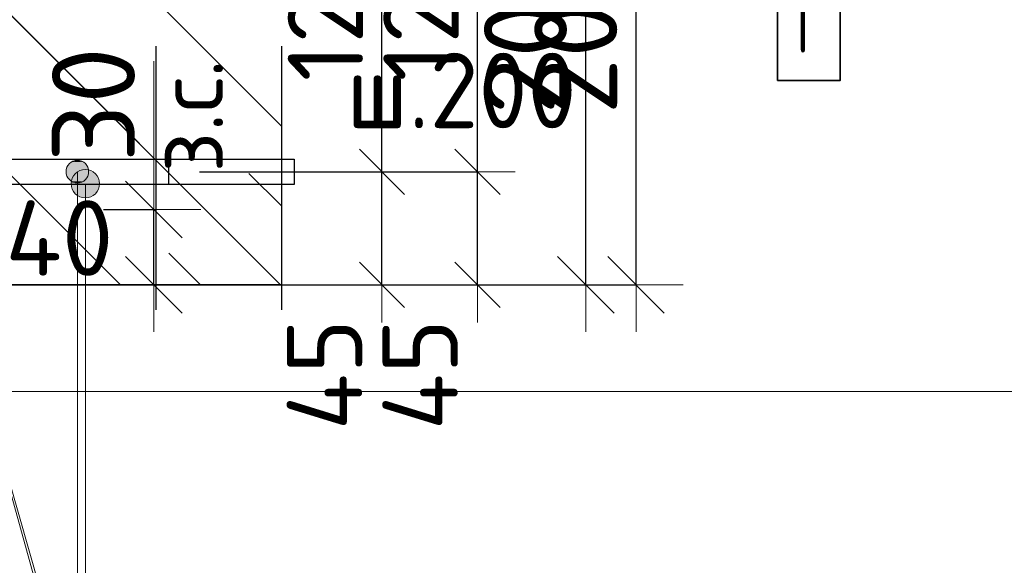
# Model space of a CAD drawing. Header units: metres. Extents: x -38 to 97, y -15 to 21.
# Tile 97 of 256: x 72.495 to 72.887, y 2.002 to 2.22. Entities that reach past the tile are written whole.
import ezdxf

# ---------------------------------------------------------------- set-up
doc = ezdxf.new("R2010")
doc.units = ezdxf.units.M
doc.header["$PDMODE"] = 65
doc.linetypes.add('______4', pattern=[0.135, 0.105, -0.03])
for name, color, linetype, lineweight in [('XR$3$Арм. стержнями нижней зоны', 180, 'Continuous', 35), ('XR$3$Размерная линия (1)', 7, 'Continuous', 13), ('XR$4$Арм. стержнями нижней зоны', 180, 'Continuous', 35), ('XR$4$Арм.стержн. Арматура края', 96, 'Continuous', 35), ('XR$4$ВК__отв в полу 1-2 эт', 220, 'Continuous', 25), ('XR$4$Размерная линия (1)', 7, 'Continuous', 13), ('XR$4$Размерная линия_ общее', 7, 'Continuous', 13), ('XR$5$Арм. стержнями нижней зоны', 180, 'Continuous', 35), ('XR$5$Арм.стержн. Арматура края', 96, 'Continuous', 35), ('XR$5$ВК__отв в полу 1-2 эт', 220, 'Continuous', 25), ('XR$5$Размерная линия (1)', 7, 'Continuous', 13), ('XR$5$Размерная линия_ общее', 7, 'Continuous', 13), ('XR$6$Текст_ примечание', 7, 'Continuous', 13)]:
    doc.layers.add(name, color=color, linetype=linetype, lineweight=lineweight)
doc.styles.add('ISOCPEUR', font='txt')
doc.dimstyles.new('DIMSTYLE_11', dxfattribs={"dimtxt": 0.033, "dimasz": 0.0375, "dimexe": 0, "dimexo": 0, "dimgap": 0.0165, "dimtad": 2, "dimdec": 0, "dimlfac": 1000, "dimrnd": 1, "dimzin": 12, "dimdsep": 46, "dimtxsty": 'ISOCPEUR', "dimblk1": 'ALL_ML_STRICH', "dimblk2": 'ALL_ML_STRICH', "dimsah": 1, "dimcen": 0, "dimclrd": 7, "dimclre": 256, "dimclrt": 7, "dimadec": 0, "dimazin": 0, "dimtfac": 1, "dimtdec": 0, "dimtix": 1, "dimtmove": 2, "dimatfit": 3, "dimfxl": 0, "dimtvp": 1.2, "dimtzin": 0, "dimlwd": 0, "dimlwe": -3, "dimarcsym": 0})
doc.dimstyles.new('DIMSTYLE_12', dxfattribs={"dimtxt": 0.03, "dimasz": 0.03, "dimexe": 0, "dimexo": 0, "dimgap": 0.015, "dimtad": 2, "dimdec": 0, "dimlfac": 1000, "dimrnd": 1, "dimzin": 12, "dimdsep": 46, "dimtxsty": 'ISOCPEUR', "dimblk1": 'ALL_ML_STRICH', "dimblk2": 'ALL_ML_STRICH', "dimsah": 1, "dimcen": 0, "dimclrd": 7, "dimclre": 256, "dimclrt": 7, "dimadec": 0, "dimazin": 0, "dimtfac": 1, "dimtdec": 0, "dimtix": 1, "dimtmove": 2, "dimatfit": 3, "dimfxl": 0, "dimtzin": 0, "dimlwd": 0, "dimlwe": -3, "dimarcsym": 0})
doc.dimstyles.new('DIMSTYLE_14', dxfattribs={"dimtxt": 0.03, "dimasz": 0.03, "dimexe": 0, "dimexo": 0, "dimgap": 0.015, "dimtad": 2, "dimdec": 0, "dimlfac": 1000, "dimrnd": 1, "dimzin": 12, "dimdsep": 46, "dimtxsty": 'ISOCPEUR', "dimblk1": 'ALL_ML_STRICH', "dimblk2": 'ALL_ML_STRICH', "dimsah": 1, "dimcen": 0, "dimclrd": 7, "dimclre": 256, "dimclrt": 7, "dimadec": 0, "dimazin": 0, "dimtfac": 1, "dimtdec": 0, "dimtix": 1, "dimtmove": 2, "dimatfit": 3, "dimfxl": 0, "dimtvp": 1.2, "dimtzin": 0, "dimlwd": 0, "dimlwe": -3, "dimarcsym": 0})
doc.dimstyles.new('DIMSTYLE_23', dxfattribs={"dimtxt": 0.03, "dimasz": 0.03, "dimexe": 0, "dimexo": 0, "dimgap": 0.015, "dimtad": 2, "dimdec": 0, "dimlfac": 1000, "dimrnd": 5, "dimzin": 12, "dimdsep": 46, "dimtxsty": 'ISOCPEUR', "dimblk1": 'ALL_ML_STRICH', "dimblk2": 'ALL_ML_STRICH', "dimsah": 1, "dimcen": 0, "dimclrd": 7, "dimclre": 256, "dimclrt": 7, "dimadec": 0, "dimazin": 0, "dimtfac": 1, "dimtdec": 0, "dimtix": 1, "dimtmove": 2, "dimatfit": 3, "dimfxl": 0, "dimtvp": 1.2, "dimtzin": 0, "dimlwd": 0, "dimlwe": -3, "dimarcsym": 0})
doc.dimstyles.new('DIMSTYLE_8', dxfattribs={"dimtxt": 0.033, "dimasz": 0.0375, "dimexe": 0, "dimexo": 0, "dimgap": 0.0165, "dimtad": 2, "dimdec": 0, "dimlfac": 1000, "dimrnd": 1, "dimzin": 12, "dimdsep": 46, "dimtxsty": 'ISOCPEUR', "dimblk1": 'ALL_ML_STRICH', "dimblk2": 'ALL_ML_STRICH', "dimsah": 1, "dimcen": 0, "dimclrd": 7, "dimclre": 256, "dimclrt": 7, "dimadec": 0, "dimazin": 0, "dimtfac": 1, "dimtdec": 0, "dimtix": 1, "dimtmove": 2, "dimatfit": 3, "dimfxl": 0, "dimtzin": 0, "dimlwd": 0, "dimlwe": -3, "dimarcsym": 0})
pattern_1 = [(135, (0, 0), (-0.031819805, -0.031819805), [0.4, -0.05, 0, -0.05]), (135, (-0.01591, -0.01591), (-0.031819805, -0.031819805), [0.8, -0.1, 0.1, -0.1])]

# ---------------------------------------------------------------- blocks, each defined once
blk = doc.blocks.new('ALL_ML_STRICH')
at = {"color": 0, "linetype": 'ByBlock', "lineweight": -2}
for p, q in [((0, -0.5), (0, 0.5)), ((-0.3, -0.3), (0.3, 0.3)), ((-1, 0), (0.5, 0))]:
    blk.add_line(p, q, dxfattribs=at)
blk = doc.blocks.new('*D241')
at = {"layer": 'DEFPOINTS', "color": 7, "linetype": 'Continuous', "lineweight": 13, "transparency": 33554687}
for p in [(72.43211, 2.22403), (72.47211, 2.18403), (72.43211, 2.11005)]:
    blk.add_point(p, dxfattribs=at)
at = {"layer": 'XR$3$Размерная линия (1)', "color": 9, "linetype": 'Continuous', "lineweight": -2, "true_color": 0xc7c7c7, "transparency": 33554687}
for p, q in [((72.43211, 2.20403), (72.43211, 2.11005)), ((72.47211, 2.16403), (72.47211, 2.11005))]:
    blk.add_line(p, q, dxfattribs=at)
at = {"layer": 'XR$3$Размерная линия (1)', "color": 7, "linetype": 'Continuous', "lineweight": -2, "transparency": 33554687}
blk.add_line((72.43211, 2.11005), (72.47211, 2.11005), dxfattribs=at)
at = {"layer": 'XR$3$Размерная линия (1)', "color": 7, "linetype": 'Continuous', "lineweight": 13, "transparency": 33554687, "xscale": 0.03, "yscale": 0.03, "zscale": 0.03, "rotation": 180}
blk.add_blockref('ALL_ML_STRICH', (72.43211, 2.11005), dxfattribs=at)
at = {"layer": 'XR$3$Размерная линия (1)', "color": 7, "linetype": 'Continuous', "lineweight": 13, "transparency": 33554687, "xscale": 0.03, "yscale": 0.03, "zscale": 0.03}
blk.add_blockref('ALL_ML_STRICH', (72.47211, 2.11005), dxfattribs=at)
at = {"layer": 'XR$3$Размерная линия (1)', "color": 7, "linetype": 'Continuous', "lineweight": 13, "transparency": 33554687, "insert": (72.51092, 2.13273), "char_height": 0.03, "width": 0.06, "attachment_point": 5, "style": 'ISOCPEUR'}
blk.add_mtext('\\A1;{40}', dxfattribs=at)
blk = doc.blocks.new('*D539')
at = {"layer": 'DEFPOINTS', "color": 7, "linetype": 'Continuous', "lineweight": 13, "transparency": 33554687}
for p in [(72.54881, 2.31411), (72.54881, 2.11411), (72.72036, 2.11411)]:
    blk.add_point(p, dxfattribs=at)
at = {"layer": 'XR$4$Размерная линия_ общее', "color": 253, "linetype": 'Continuous', "lineweight": -2, "true_color": 0xa0a0a0, "transparency": 33554687}
for p, q in [((72.56881, 2.31411), (72.72036, 2.31411)), ((72.56881, 2.11411), (72.72036, 2.11411))]:
    blk.add_line(p, q, dxfattribs=at)
at = {"layer": 'XR$4$Размерная линия_ общее', "color": 7, "linetype": 'Continuous', "lineweight": -2, "transparency": 33554687}
blk.add_line((72.72036, 2.11411), (72.72036, 2.31411), dxfattribs=at)
at = {"layer": 'XR$4$Размерная линия_ общее', "color": 7, "linetype": 'Continuous', "lineweight": 13, "transparency": 33554687, "xscale": 0.0375, "yscale": 0.0375, "zscale": 0.0375}
for p, rotation in [((72.72036, 2.31411), 90), ((72.72036, 2.11411), 270)]:
    blk.add_blockref('ALL_ML_STRICH', p, dxfattribs=dict(at, rotation=rotation))
at = {"layer": 'XR$4$Размерная линия_ общее', "color": 7, "linetype": 'Continuous', "lineweight": 13, "transparency": 33554687, "insert": (72.69636, 2.21576), "char_height": 0.033, "width": 0.099, "attachment_point": 5, "rotation": 90, "style": 'ISOCPEUR'}
blk.add_mtext('\\A1;{200}', dxfattribs=at)
blk = doc.blocks.new('*D540')
at = {"layer": 'DEFPOINTS', "color": 7, "linetype": 'Continuous', "lineweight": 13, "transparency": 33554687}
for p in [(72.54662, 2.15911), (72.55947, 2.11411), (72.63928, 2.11411)]:
    blk.add_point(p, dxfattribs=at)
at = {"layer": 'XR$4$Размерная линия (1)', "color": 9, "linetype": 'Continuous', "lineweight": -2, "true_color": 0xc7c7c7, "transparency": 33554687}
for p, q in [((72.56662, 2.15911), (72.63928, 2.15911)), ((72.57947, 2.11411), (72.63928, 2.11411))]:
    blk.add_line(p, q, dxfattribs=at)
at = {"layer": 'XR$4$Размерная линия (1)', "color": 7, "linetype": 'Continuous', "lineweight": -2, "transparency": 33554687}
blk.add_line((72.63928, 2.11411), (72.63928, 2.15911), dxfattribs=at)
at = {"layer": 'XR$4$Размерная линия (1)', "color": 7, "linetype": 'Continuous', "lineweight": 13, "transparency": 33554687, "xscale": 0.03, "yscale": 0.03, "zscale": 0.03}
for p, rotation in [((72.63928, 2.15911), 90), ((72.63928, 2.11411), 270)]:
    blk.add_blockref('ALL_ML_STRICH', p, dxfattribs=dict(at, rotation=rotation))
at = {"layer": 'XR$4$Размерная линия (1)', "color": 7, "linetype": 'Continuous', "lineweight": 13, "transparency": 33554687, "insert": (72.61642, 2.07837), "char_height": 0.03, "width": 0.06, "attachment_point": 5, "rotation": 90, "style": 'ISOCPEUR'}
blk.add_mtext('\\A1;{45}', dxfattribs=at)
blk = doc.blocks.new('*D541')
at = {"layer": 'DEFPOINTS', "color": 7, "linetype": 'Continuous', "lineweight": 13, "transparency": 33554687}
for p in [(72.55365, 2.28311), (72.54662, 2.15911), (72.63928, 2.15911)]:
    blk.add_point(p, dxfattribs=at)
at = {"layer": 'XR$4$Размерная линия (1)', "color": 9, "linetype": 'Continuous', "lineweight": -2, "true_color": 0xc7c7c7, "transparency": 33554687}
for p, q in [((72.57365, 2.28311), (72.63928, 2.28311)), ((72.56662, 2.15911), (72.63928, 2.15911))]:
    blk.add_line(p, q, dxfattribs=at)
at = {"layer": 'XR$4$Размерная линия (1)', "color": 7, "linetype": 'Continuous', "lineweight": -2, "transparency": 33554687}
blk.add_line((72.63928, 2.15911), (72.63928, 2.28311), dxfattribs=at)
at = {"layer": 'XR$4$Размерная линия (1)', "color": 7, "linetype": 'Continuous', "lineweight": 13, "transparency": 33554687, "xscale": 0.03, "yscale": 0.03, "zscale": 0.03}
for p, rotation in [((72.63928, 2.28311), 90), ((72.63928, 2.15911), 270)]:
    blk.add_blockref('ALL_ML_STRICH', p, dxfattribs=dict(at, rotation=rotation))
at = {"layer": 'XR$4$Размерная линия (1)', "color": 7, "linetype": 'Continuous', "lineweight": 13, "transparency": 33554687, "insert": (72.61678, 2.22411), "char_height": 0.03, "width": 0.09, "attachment_point": 5, "rotation": 90, "style": 'ISOCPEUR'}
blk.add_mtext('\\A1;{124}', dxfattribs=at)
blk = doc.blocks.new('*D640')
at = {"layer": 'DEFPOINTS', "color": 7, "linetype": 'Continuous', "lineweight": 13, "transparency": 33554687}
for p in [(72.56881, 2.31411), (72.56881, 2.11411), (72.74036, 2.11411)]:
    blk.add_point(p, dxfattribs=at)
at = {"layer": 'XR$5$Размерная линия_ общее', "color": 253, "linetype": 'Continuous', "lineweight": -2, "true_color": 0xa0a0a0, "transparency": 33554687}
for p, q in [((72.58881, 2.31411), (72.74036, 2.31411)), ((72.58881, 2.11411), (72.74036, 2.11411))]:
    blk.add_line(p, q, dxfattribs=at)
at = {"layer": 'XR$5$Размерная линия_ общее', "color": 7, "linetype": 'Continuous', "lineweight": -2, "transparency": 33554687}
blk.add_line((72.74036, 2.11411), (72.74036, 2.31411), dxfattribs=at)
at = {"layer": 'XR$5$Размерная линия_ общее', "color": 7, "linetype": 'Continuous', "lineweight": 13, "transparency": 33554687, "xscale": 0.0375, "yscale": 0.0375, "zscale": 0.0375}
for p, rotation in [((72.74036, 2.31411), 90), ((72.74036, 2.11411), 270)]:
    blk.add_blockref('ALL_ML_STRICH', p, dxfattribs=dict(at, rotation=rotation))
at = {"layer": 'XR$5$Размерная линия_ общее', "color": 7, "linetype": 'Continuous', "lineweight": 13, "transparency": 33554687, "insert": (72.71636, 2.21576), "char_height": 0.033, "width": 0.099, "attachment_point": 5, "rotation": 90, "style": 'ISOCPEUR'}
blk.add_mtext('\\A1;{200}', dxfattribs=at)
blk = doc.blocks.new('*D851')
at = {"layer": 'DEFPOINTS', "color": 7, "linetype": 'Continuous', "lineweight": 13, "transparency": 33554687}
for p in [(72.58464, 2.15911), (72.59749, 2.11411), (72.67731, 2.11411)]:
    blk.add_point(p, dxfattribs=at)
at = {"layer": 'XR$5$Размерная линия (1)', "color": 9, "linetype": 'Continuous', "lineweight": -2, "true_color": 0xc7c7c7, "transparency": 33554687}
for p, q in [((72.60464, 2.15911), (72.67731, 2.15911)), ((72.61749, 2.11411), (72.67731, 2.11411))]:
    blk.add_line(p, q, dxfattribs=at)
at = {"layer": 'XR$5$Размерная линия (1)', "color": 7, "linetype": 'Continuous', "lineweight": -2, "transparency": 33554687}
blk.add_line((72.67731, 2.11411), (72.67731, 2.15911), dxfattribs=at)
at = {"layer": 'XR$5$Размерная линия (1)', "color": 7, "linetype": 'Continuous', "lineweight": 13, "transparency": 33554687, "xscale": 0.03, "yscale": 0.03, "zscale": 0.03}
for p, rotation in [((72.67731, 2.15911), 90), ((72.67731, 2.11411), 270)]:
    blk.add_blockref('ALL_ML_STRICH', p, dxfattribs=dict(at, rotation=rotation))
at = {"layer": 'XR$5$Размерная линия (1)', "color": 7, "linetype": 'Continuous', "lineweight": 13, "transparency": 33554687, "insert": (72.65445, 2.07837), "char_height": 0.03, "width": 0.06, "attachment_point": 5, "rotation": 90, "style": 'ISOCPEUR'}
blk.add_mtext('\\A1;{45}', dxfattribs=at)
blk = doc.blocks.new('*D852')
at = {"layer": 'DEFPOINTS', "color": 7, "linetype": 'Continuous', "lineweight": 13, "transparency": 33554687}
for p in [(72.59167, 2.28311), (72.58464, 2.15911), (72.67731, 2.15911)]:
    blk.add_point(p, dxfattribs=at)
at = {"layer": 'XR$5$Размерная линия (1)', "color": 9, "linetype": 'Continuous', "lineweight": -2, "true_color": 0xc7c7c7, "transparency": 33554687}
for p, q in [((72.61167, 2.28311), (72.67731, 2.28311)), ((72.60464, 2.15911), (72.67731, 2.15911))]:
    blk.add_line(p, q, dxfattribs=at)
at = {"layer": 'XR$5$Размерная линия (1)', "color": 7, "linetype": 'Continuous', "lineweight": -2, "transparency": 33554687}
blk.add_line((72.67731, 2.15911), (72.67731, 2.28311), dxfattribs=at)
at = {"layer": 'XR$5$Размерная линия (1)', "color": 7, "linetype": 'Continuous', "lineweight": 13, "transparency": 33554687, "xscale": 0.03, "yscale": 0.03, "zscale": 0.03}
for p, rotation in [((72.67731, 2.28311), 90), ((72.67731, 2.15911), 270)]:
    blk.add_blockref('ALL_ML_STRICH', p, dxfattribs=dict(at, rotation=rotation))
at = {"layer": 'XR$5$Размерная линия (1)', "color": 7, "linetype": 'Continuous', "lineweight": 13, "transparency": 33554687, "insert": (72.65481, 2.22411), "char_height": 0.03, "width": 0.09, "attachment_point": 5, "rotation": 90, "style": 'ISOCPEUR'}
blk.add_mtext('\\A1;{124}', dxfattribs=at)
blk = doc.blocks.new('*D863')
at = {"layer": 'DEFPOINTS', "color": 7, "linetype": 'Continuous', "lineweight": 13, "transparency": 33554687}
for p in [(72.50849, 2.14411), (72.50849, 2.11411), (72.54847, 2.11411)]:
    blk.add_point(p, dxfattribs=at)
at = {"layer": 'XR$5$Размерная линия_ общее', "color": 253, "linetype": 'Continuous', "lineweight": -2, "true_color": 0xa0a0a0, "transparency": 33554687}
for p, q in [((72.52849, 2.14411), (72.54847, 2.14411)), ((72.52849, 2.11411), (72.54847, 2.11411))]:
    blk.add_line(p, q, dxfattribs=at)
at = {"layer": 'XR$5$Размерная линия_ общее', "color": 7, "linetype": 'Continuous', "lineweight": -2, "transparency": 33554687}
blk.add_line((72.54847, 2.11411), (72.54847, 2.14411), dxfattribs=at)
at = {"layer": 'XR$5$Размерная линия_ общее', "color": 7, "linetype": 'Continuous', "lineweight": 13, "transparency": 33554687, "xscale": 0.0375, "yscale": 0.0375, "zscale": 0.0375}
for p, rotation in [((72.54847, 2.14411), 90), ((72.54847, 2.11411), 270)]:
    blk.add_blockref('ALL_ML_STRICH', p, dxfattribs=dict(at, rotation=rotation))
at = {"layer": 'XR$5$Размерная линия_ общее', "color": 7, "linetype": 'Continuous', "lineweight": 13, "transparency": 33554687, "insert": (72.54902, 2.15877), "char_height": 0.027, "width": 0.00135, "attachment_point": 1, "rotation": 90, "line_spacing_factor": 0.60241, "style": 'ISOCPEUR'}
blk.add_mtext('з.с.', dxfattribs=at)
at = {"layer": 'XR$5$Размерная линия_ общее', "color": 7, "linetype": 'Continuous', "lineweight": 13, "transparency": 33554687, "insert": (72.52447, 2.18584), "char_height": 0.033, "width": 0.066, "attachment_point": 5, "rotation": 90, "style": 'ISOCPEUR'}
blk.add_mtext('\\A1;{30}', dxfattribs=at)

msp = doc.modelspace()

# ---------------------------------------------------------------- hatches: boundary and pattern name
at = {"linetype": 'Continuous', "lineweight": 13, "transparency": 33554687}
h = msp.add_hatch(dxfattribs=at)
h.set_pattern_fill('__________540', scale=0.015, style=0, pattern_type=2)
h.set_pattern_definition(pattern_1)
h.paths.add_polyline_path([(72.11868, 2.31411), (72.11868, 2.11411), (72.54928, 2.11411), (72.54928, 2.31411)], flags=0)
h = msp.add_hatch(dxfattribs=at)
h.set_pattern_fill('__________540', scale=0.015, style=0, pattern_type=2)
h.set_pattern_definition(pattern_1)
h.paths.add_polyline_path([(72.11868, 2.31411), (72.11868, 2.11411), (72.59928, 2.11411), (72.59928, 2.31411)], flags=0)
at = {"layer": 'XR$4$Арм. стержнями нижней зоны', "linetype": 'Continuous', "lineweight": 13, "transparency": 33554687}
for points in [[(72.5164, 2.15718), (72.52608, 2.15718), (72.52405, 2.1592)], [(72.5164, 2.15718), (72.52405, 2.1592), (72.51843, 2.1592)], [(72.51843, 2.1592), (72.52405, 2.1592), (72.52124, 2.15999)], [(72.51562, 2.15437), (72.52687, 2.15437), (72.52608, 2.15718)], [(72.51562, 2.15437), (72.52608, 2.15718), (72.5164, 2.15718)], [(72.5164, 2.15155), (72.52687, 2.15437), (72.51562, 2.15437)], [(72.5164, 2.15155), (72.52608, 2.15155), (72.52687, 2.15437)], [(72.51843, 2.14953), (72.52608, 2.15155), (72.5164, 2.15155)], [(72.51843, 2.14953), (72.52405, 2.14953), (72.52608, 2.15155)], [(72.52405, 2.14953), (72.51843, 2.14953), (72.52124, 2.14874)]]:
    msp.add_hatch(color=7, dxfattribs=at).paths.add_polyline_path(points)
at = {"layer": 'XR$5$Арм. стержнями нижней зоны', "linetype": 'Continuous', "lineweight": 13, "transparency": 33554687}
for points in [[(72.51419, 2.16141), (72.52193, 2.16141), (72.52031, 2.16303)], [(72.51419, 2.16141), (72.52031, 2.16303), (72.51581, 2.16303)], [(72.51581, 2.16303), (72.52031, 2.16303), (72.51806, 2.16366)], [(72.51356, 2.15916), (72.52256, 2.15916), (72.52193, 2.16141)], [(72.51356, 2.15916), (72.52193, 2.16141), (72.51419, 2.16141)], [(72.51419, 2.15691), (72.52256, 2.15916), (72.51356, 2.15916)], [(72.51419, 2.15691), (72.52193, 2.15691), (72.52256, 2.15916)], [(72.51581, 2.15529), (72.52193, 2.15691), (72.51419, 2.15691)], [(72.51581, 2.15529), (72.52031, 2.15529), (72.52193, 2.15691)], [(72.52031, 2.15529), (72.51581, 2.15529), (72.51806, 2.15466)]]:
    msp.add_hatch(color=7, dxfattribs=at).paths.add_polyline_path(points)

# ---------------------------------------------------------------- linework, layer by layer
at = {"color": 7, "linetype": '______4', "lineweight": 25, "transparency": 33554687}
for p, q in [((72.54928, 2.41411), (72.54928, 2.01411)), ((72.59928, 2.41411), (72.59928, 2.01411))]:
    msp.add_line(p, q, dxfattribs=at)
at = {"color": 7, "linetype": 'Continuous', "lineweight": 13, "transparency": 33554687}
msp.add_line((72.54847, 2.14411), (72.54847, 2.20311), dxfattribs=at)
at = {"color": 7, "linetype": 'Continuous', "lineweight": 35, "transparency": 33554687}
for q in [(72.54928, 2.11411), (72.59928, 2.11411)]:
    msp.add_line((72.41868, 2.11411), q, dxfattribs=at)
at = {"layer": 'XR$3$Арм. стержнями нижней зоны', "color": 7, "linetype": 'Continuous', "lineweight": 35, "transparency": 33554687}
msp.add_lwpolyline([(72.79662, 2.19546), (72.82162, 2.19546), (72.82162, 2.24546), (72.79662, 2.24546), (72.79662, 2.19546)], dxfattribs=at)
at = {"layer": 'XR$4$Арм. стержнями нижней зоны', "color": 7, "linetype": 'Continuous', "lineweight": 13, "transparency": 33554687}
for p, q in [((72.52124, 2.15999), (72.52124, 2.15999)), ((72.51562, 2.15437), (72.51562, 2.15437)), ((72.52124, 1.92985), (72.52124, 2.15437)), ((72.52687, 2.15437), (72.52687, 2.15437)), ((72.52124, 2.14874), (72.52124, 2.14874))]:
    msp.add_line(p, q, dxfattribs=at)
at = {"layer": 'XR$4$Арм. стержнями нижней зоны', "color": 4, "linetype": 'Continuous', "lineweight": 25, "transparency": 33554687}
msp.add_lwpolyline([(72.1387, 2.16411), (72.55428, 2.16411), (72.55428, 2.15411), (72.1387, 2.15411), (72.1387, 2.16411)], dxfattribs=at)
msp.add_lwpolyline([(72.1387, 2.16411), (72.55428, 2.16411), (72.55428, 2.15411), (72.1387, 2.15411), (72.1387, 2.16411)], dxfattribs=at)
at = {"layer": 'XR$4$Арм. стержнями нижней зоны', "color": 7, "linetype": 'Continuous', "lineweight": 13, "transparency": 33554687}
msp.add_circle((72.52124, 2.15437), 0.00563, dxfattribs=at)
at = {"layer": 'XR$4$Арм.стержн. Арматура края', "color": 4, "linetype": 'Continuous', "lineweight": 25, "transparency": 33554687}
for points in [[(72.1679, 2.16411), (72.55428, 2.16411), (72.55428, 2.15411)], [(72.1679, 2.16411), (72.55428, 2.16411), (72.55428, 2.15411)], [(72.55428, 2.15411), (72.16721, 2.15411)], [(72.55428, 2.15411), (72.16721, 2.15411)]]:
    msp.add_lwpolyline(points, dxfattribs=at)
at = {"layer": 'XR$4$ВК__отв в полу 1-2 эт', "color": 7, "linetype": 'Continuous', "lineweight": 13, "transparency": 33554687}
msp.add_line((72.45868, 2.14911), (72.52124, 1.92985), dxfattribs=at)
at = {"layer": 'XR$5$Арм. стержнями нижней зоны', "color": 7, "linetype": 'Continuous', "lineweight": 13, "transparency": 33554687}
for p, q in [((72.51806, 2.16366), (72.51806, 2.16366)), ((72.51356, 2.15916), (72.51356, 2.15916)), ((72.51806, 1.936), (72.51806, 2.15916)), ((72.52256, 2.15916), (72.52256, 2.15916)), ((72.51806, 2.15466), (72.51806, 2.15466))]:
    msp.add_line(p, q, dxfattribs=at)
at = {"layer": 'XR$5$Арм. стержнями нижней зоны', "color": 4, "linetype": 'Continuous', "lineweight": 25, "transparency": 33554687}
msp.add_lwpolyline([(72.13866, 2.16411), (72.60428, 2.16411), (72.60428, 2.15411), (72.13866, 2.15411), (72.13866, 2.16411)], dxfattribs=at)
at = {"layer": 'XR$5$Арм. стержнями нижней зоны', "color": 7, "linetype": 'Continuous', "lineweight": 13, "transparency": 33554687}
msp.add_circle((72.51806, 2.15916), 0.0045, dxfattribs=at)
at = {"layer": 'XR$5$Арм.стержн. Арматура края', "color": 4, "linetype": 'Continuous', "lineweight": 25, "transparency": 33554687}
for points in [[(72.1679, 2.16411), (72.60428, 2.16411), (72.60428, 2.15411)], [(72.1679, 2.16411), (72.60428, 2.16411), (72.60428, 2.15411)], [(72.60428, 2.15411), (72.16721, 2.15411)], [(72.60428, 2.15411), (72.16721, 2.15411)]]:
    msp.add_lwpolyline(points, dxfattribs=at)
at = {"layer": 'XR$5$ВК__отв в полу 1-2 эт', "color": 7, "linetype": 'Continuous', "lineweight": 13, "transparency": 33554687}
msp.add_line((72.45868, 2.14911), (72.51806, 1.936), dxfattribs=at)
at = {"layer": 'XR$6$Текст_ примечание', "color": 7, "linetype": 'Continuous', "lineweight": 13, "transparency": 33554687}
msp.add_line((86.41979, 2.07171), (67.91979, 2.07171), dxfattribs=at)

# ---------------------------------------------------------------- texts
at = {"layer": 'XR$3$Арм. стержнями нижней зоны', "color": 7, "linetype": 'Continuous', "lineweight": 25, "transparency": 33554687, "char_height": 0.03, "attachment_point": 7, "style": 'ISOCPEUR'}
for s, insert, width in [('\\W0.56;1', (72.80162, 2.20646), 0.0233333), ('\\W0.95;ш.200 ', (72.62512, 2.17646), 0.1311996)]:
    msp.add_mtext(s, dxfattribs=dict(at, insert=insert, width=width))

# ---------------------------------------------------------------- dimensions: what is measured, and where the dimension line sits
at = {"layer": 'XR$3$Размерная линия (1)', "color": 7, "linetype": 'Continuous', "lineweight": 13, "transparency": 33554687}
dim = msp.add_linear_dim(base=(72.47211, 2.11005), p1=(72.43211, 2.20403), p2=(72.47211, 2.16403), dimstyle='DIMSTYLE_23', override={"dimpost": '<>', "dimclrd": 7, "dimclre": 9, "dimclrt": 7, "dimlwd": 0, "dimlwe": 65533}, dxfattribs=at)
dim.commit()
dim.dimension.update_dxf_attribs({"geometry": '*D241', "text_midpoint": (72.51092, 2.13273), "dimtype": 160})
at = {"layer": 'XR$4$Размерная линия (1)', "color": 7, "linetype": 'Continuous', "lineweight": 13, "transparency": 33554687}
for base, p1, p2, dimstyle, picture, middle in [((72.63928, 2.28311), (72.56662, 2.15911), (72.57365, 2.28311), 'DIMSTYLE_12', '*D541', (72.61678, 2.22411)), ((72.63928, 2.15911), (72.57947, 2.11411), (72.56662, 2.15911), 'DIMSTYLE_14', '*D540', (72.61642, 2.07837))]:
    dim = msp.add_linear_dim(base=base, p1=p1, p2=p2, angle=90, dimstyle=dimstyle, override={"dimpost": '<>', "dimclrd": 7, "dimclre": 9, "dimclrt": 7, "dimlwd": 0, "dimlwe": 65533}, dxfattribs=at)
    dim.commit()
    dim.dimension.update_dxf_attribs({"geometry": picture, "text_midpoint": middle, "dimtype": 160})
at = {"layer": 'XR$4$Размерная линия_ общее', "color": 7, "linetype": 'Continuous', "lineweight": 13, "transparency": 33554687}
dim = msp.add_linear_dim(base=(72.72036, 2.31411), p1=(72.56881, 2.11411), p2=(72.56881, 2.31411), angle=90, dimstyle='DIMSTYLE_8', override={"dimpost": '<>', "dimclrd": 7, "dimclre": 253, "dimclrt": 7, "dimlwd": 0, "dimlwe": 65533}, dxfattribs=at)
dim.commit()
dim.dimension.update_dxf_attribs({"geometry": '*D539', "text_midpoint": (72.69636, 2.21576), "dimtype": 160})
at = {"layer": 'XR$5$Размерная линия (1)', "color": 7, "linetype": 'Continuous', "lineweight": 13, "transparency": 33554687}
for base, p1, p2, dimstyle, picture, middle in [((72.67731, 2.28311), (72.60464, 2.15911), (72.61167, 2.28311), 'DIMSTYLE_12', '*D852', (72.65481, 2.22411)), ((72.67731, 2.15911), (72.61749, 2.11411), (72.60464, 2.15911), 'DIMSTYLE_14', '*D851', (72.65445, 2.07837))]:
    dim = msp.add_linear_dim(base=base, p1=p1, p2=p2, angle=90, dimstyle=dimstyle, override={"dimpost": '<>', "dimclrd": 7, "dimclre": 9, "dimclrt": 7, "dimlwd": 0, "dimlwe": 65533}, dxfattribs=at)
    dim.commit()
    dim.dimension.update_dxf_attribs({"geometry": picture, "text_midpoint": middle, "dimtype": 160})
at = {"layer": 'XR$5$Размерная линия_ общее', "color": 7, "linetype": 'Continuous', "lineweight": 13, "transparency": 33554687}
dim = msp.add_linear_dim(base=(72.74036, 2.31411), p1=(72.58881, 2.11411), p2=(72.58881, 2.31411), angle=90, dimstyle='DIMSTYLE_8', override={"dimpost": '<>', "dimclrd": 7, "dimclre": 253, "dimclrt": 7, "dimlwd": 0, "dimlwe": 65533}, dxfattribs=at)
dim.commit()
dim.dimension.update_dxf_attribs({"geometry": '*D640', "text_midpoint": (72.71636, 2.21576), "dimtype": 160})
dim = msp.add_linear_dim(base=(72.54847, 2.14411), p1=(72.52849, 2.11411), p2=(72.52849, 2.14411), angle=90, text='<>\\Xз.с.', dimstyle='DIMSTYLE_11', override={"dimpost": '<>', "dimclrd": 7, "dimclre": 253, "dimclrt": 7, "dimlwd": 0, "dimlwe": 65533}, dxfattribs=at)
dim.commit()
dim.dimension.update_dxf_attribs({"geometry": '*D863', "text_midpoint": (72.52447, 2.18584), "dimtype": 160})

doc.saveas('drawing.dxf')
